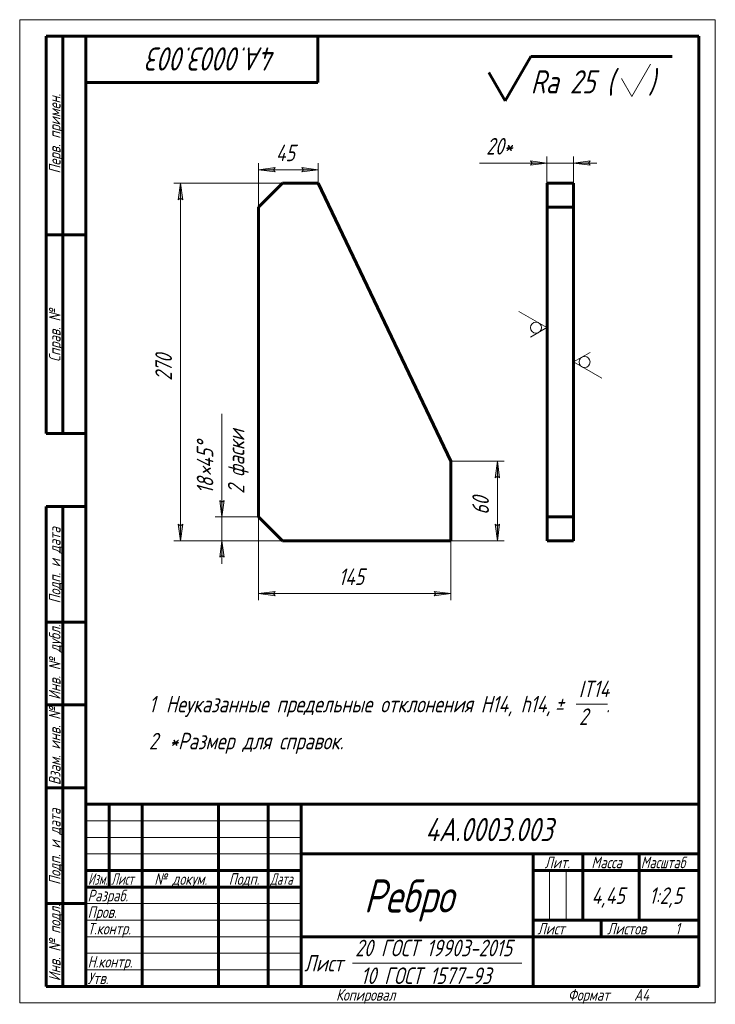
# Model space of a CAD drawing. Header units: millimetres. Extents: x 0 to 210, y 0 to 297.
import ezdxf

# ---------------------------------------------------------------- set-up
doc = ezdxf.new("R2010")
doc.units = ezdxf.units.MM
doc.linetypes.add('K5LT_BASIC', pattern=[0])
doc.linetypes.add('K5LT_THIN', pattern=[0])
doc.layers.add('Системный слой', color=7, linetype='Continuous')
doc.layers.add('Системный слой (1)', color=7, linetype='Continuous', true_color=0x6c6c6c)
doc.styles.add('KDIMTEXTSTYLE', font='GOST_AU.SHX', dxfattribs={"width": 0.96, "oblique": 15, "height": 5})
doc.styles.add('KTEXTSTYLE', font='GOST_AU.SHX', dxfattribs={"width": 0.96, "height": 5})
doc.dimstyles.new('KDIMSTYLE (0.40)', dxfattribs={"dimtxt": 5, "dimasz": 1, "dimexe": 2, "dimexo": 0, "dimgap": 1, "dimtad": 1, "dimlfac": 2.5, "dimtxsty": 'KDIMTEXTSTYLE', "dimsah": 1, "dimcen": 0, "dimdle": 1, "dimadec": 0, "dimazin": 0, "dimtfac": 0.667, "dimtmove": 0, "dimatfit": 3, "dimfxl": 1, "dimtvp": 1, "dimtolj": 1, "dimtzin": 0, "dimarcsym": 0})

# ---------------------------------------------------------------- blocks, each defined once
blk = doc.blocks.new('D0')
at = {"layer": 'Системный слой (1)'}
for points in [[(77.14, 122.98), (76.64, 123.64), (77.14, 124.3), (72.14, 123.64)], [(130.14, 123.64), (125.14, 124.3), (125.64, 123.64), (125.14, 122.98)]]:
    blk.add_hatch(color=7, dxfattribs=at).paths.add_polyline_path(points)
at = {"layer": 'Системный слой (1)', "color": 7, "linetype": 'K5LT_THIN', "lineweight": 18}
for p, q in [((72.14, 146.81), (72.14, 121.64)), ((130.14, 139.61), (130.14, 121.64)), ((72.14, 123.64), (77.14, 124.3)), ((77.14, 122.98), (72.14, 123.64)), ((77.14, 124.3), (76.64, 123.64)), ((76.64, 123.64), (77.14, 122.98)), ((125.64, 123.64), (125.14, 124.3)), ((125.14, 124.3), (130.14, 123.64)), ((130.14, 123.64), (125.14, 122.98)), ((125.14, 122.98), (125.64, 123.64))]:
    blk.add_line(p, q, dxfattribs=at)
blk.add_wipeout([(96.26, 124.64), (96.26, 132.02), (105.62, 132.02), (105.62, 124.64)]).dxf.layer = 'Системный слой (1)'
blk.add_line((130.14, 123.64), (72.14, 123.64), dxfattribs=at)
at = {"layer": 'Системный слой (1)', "color": 7, "insert": (96.26, 131.23), "char_height": 5, "attachment_point": 1, "style": 'KTEXTSTYLE'}
blk.add_mtext('\\H5.0;\\W1.000;\\Q15;\\Q15;\\W0.965;145', dxfattribs=at)
blk = doc.blocks.new('KDIMARROW_01')
at = {"layer": 'Системный слой'}
blk.add_hatch(color=0, dxfattribs=at).paths.add_polyline_path([(-5, -0.66), (0, 0), (-5, 0.66), (-4.5, 0)])
at = {"layer": 'Системный слой', "color": 0, "linetype": 'K5LT_THIN', "lineweight": 18}
for p, q in [((-4.5, 0), (-5, 0.66)), ((-5, 0.66), (0, 0)), ((0, 0), (-5, -0.66)), ((-5, -0.66), (-4.5, 0)), ((0, 0), (-1, 0))]:
    blk.add_line(p, q, dxfattribs=at)
blk = doc.blocks.new('D1')
at = {"layer": 'Системный слой (1)'}
for points in [[(49.21, 242.61), (48.55, 247.61), (47.89, 242.61), (48.55, 243.11)], [(48.55, 139.61), (49.21, 144.61), (48.55, 144.11), (47.89, 144.61)]]:
    blk.add_hatch(color=7, dxfattribs=at).paths.add_polyline_path(points)
at = {"layer": 'Системный слой (1)', "color": 7, "linetype": 'K5LT_THIN', "lineweight": 18}
for p, q in [((79.34, 247.61), (46.55, 247.61)), ((47.89, 242.61), (48.55, 247.61)), ((48.55, 247.61), (49.21, 242.61)), ((48.55, 243.11), (47.89, 242.61)), ((49.21, 242.61), (48.55, 243.11)), ((48.55, 139.61), (47.89, 144.61)), ((47.89, 144.61), (48.55, 144.11)), ((48.55, 144.11), (49.21, 144.61)), ((49.21, 144.61), (48.55, 139.61)), ((79.34, 139.61), (46.55, 139.61))]:
    blk.add_line(p, q, dxfattribs=at)
blk.add_wipeout([(47.55, 187.94), (40.17, 187.94), (40.17, 198.83), (47.55, 198.83)]).dxf.layer = 'Системный слой (1)'
blk.add_line((48.55, 139.61), (48.55, 247.61), dxfattribs=at)
at = {"layer": 'Системный слой (1)', "color": 7, "insert": (40.96, 187.94), "char_height": 5, "attachment_point": 1, "rotation": 90, "style": 'KTEXTSTYLE'}
blk.add_mtext('\\H5.0;\\W1.000;\\Q15;\\Q15;\\W0.965;270', dxfattribs=at)
blk = doc.blocks.new('D2')
at = {"layer": 'Системный слой (1)'}
for points in [[(61.05, 146.81), (61.71, 151.81), (61.05, 151.31), (60.39, 151.81)], [(61.71, 134.61), (61.05, 139.61), (60.39, 134.61), (61.05, 135.11)]]:
    blk.add_hatch(color=7, dxfattribs=at).paths.add_polyline_path(points)
at = {"layer": 'Системный слой (1)', "color": 7, "linetype": 'K5LT_THIN', "lineweight": 18}
for p, q in [((61.05, 151.31), (60.39, 151.81)), ((60.39, 151.81), (61.05, 146.81)), ((61.05, 146.81), (61.71, 151.81)), ((61.71, 151.81), (61.05, 151.31)), ((61.05, 146.81), (61.05, 151.81)), ((72.14, 146.81), (59.05, 146.81)), ((61.05, 139.61), (61.05, 146.81)), ((79.34, 139.61), (59.05, 139.61)), ((61.05, 139.61), (60.39, 134.61)), ((61.71, 134.61), (61.05, 139.61)), ((61.05, 139.61), (61.05, 132.61)), ((60.39, 134.61), (61.05, 135.11)), ((61.05, 135.11), (61.71, 134.61))]:
    blk.add_line(p, q, dxfattribs=at)
blk.add_wipeout([(69.43, 153.78), (52.67, 153.78), (52.67, 175.09), (69.43, 175.09)]).dxf.layer = 'Системный слой (1)'
for p, q in [((61.05, 151.78), (61.05, 177.97)), ((61.05, 146.81), (61.05, 153.81))]:
    blk.add_line(p, q, dxfattribs=at)
at = {"layer": 'Системный слой (1)', "color": 7, "char_height": 5, "attachment_point": 1, "rotation": 90, "style": 'KTEXTSTYLE'}
for s, insert in [('\\H5.0;\\W1.000;\\Q15;\\Q15;\\W0.965;2 фаски', (62.84, 153.78)), ('\\H5.0;\\W1.000;\\Q15;\\Q15;\\W0.965;°', (53.46, 167.41)), ('\\H5.0;\\W1.000;\\Q15;\\Q15;\\W0.965;45', (53.46, 161.59)), ('\\H5.0;\\W1.000;\\Q15;\\Q15;\\W0.965;×', (53.46, 159.07)), ('\\H5.0;\\W1.000;\\Q15;\\Q15;\\W0.965;18', (53.46, 153.78))]:
    blk.add_mtext(s, dxfattribs=dict(at, insert=insert))
blk = doc.blocks.new('D3')
at = {"layer": 'Системный слой (1)'}
for points in [[(144.9, 158.61), (144.24, 163.61), (143.58, 158.61), (144.24, 159.11)], [(144.24, 139.61), (144.9, 144.61), (144.24, 144.11), (143.58, 144.61)]]:
    blk.add_hatch(color=7, dxfattribs=at).paths.add_polyline_path(points)
at = {"layer": 'Системный слой (1)', "color": 7, "linetype": 'K5LT_THIN', "lineweight": 18}
for p, q in [((130.14, 163.61), (146.24, 163.61)), ((143.58, 158.61), (144.24, 163.61)), ((144.24, 163.61), (144.9, 158.61)), ((144.24, 159.11), (143.58, 158.61)), ((144.9, 158.61), (144.24, 159.11)), ((144.24, 139.61), (143.58, 144.61)), ((143.58, 144.61), (144.24, 144.11)), ((144.24, 144.11), (144.9, 144.61)), ((144.9, 144.61), (144.24, 139.61)), ((130.14, 139.61), (146.24, 139.61))]:
    blk.add_line(p, q, dxfattribs=at)
blk.add_wipeout([(143.24, 147.46), (135.86, 147.46), (135.86, 155.43), (143.24, 155.43)]).dxf.layer = 'Системный слой (1)'
blk.add_line((144.24, 139.61), (144.24, 163.61), dxfattribs=at)
at = {"layer": 'Системный слой (1)', "color": 7, "insert": (136.65, 147.46), "char_height": 5, "attachment_point": 1, "rotation": 90, "style": 'KTEXTSTYLE'}
blk.add_mtext('\\H5.0;\\W1.000;\\Q15;\\Q15;\\W0.965;60', dxfattribs=at)
blk = doc.blocks.new('D4')
at = {"layer": 'Системный слой (1)', "color": 7, "linetype": 'K5LT_THIN', "lineweight": 18}
for p, q in [((72.14, 240.41), (72.14, 253.67)), ((90.14, 247.61), (90.14, 253.67))]:
    blk.add_line(p, q, dxfattribs=at)
blk.add_wipeout([(77.32, 252.67), (77.32, 260.05), (84.65, 260.05), (84.65, 252.67)]).dxf.layer = 'Системный слой (1)'
at = {"layer": 'Системный слой (1)'}
for points in [[(76.64, 251.67), (77.14, 252.33), (72.14, 251.67), (77.14, 251.01)], [(90.14, 251.67), (85.14, 252.33), (85.64, 251.67), (85.14, 251.01)]]:
    blk.add_hatch(color=7, dxfattribs=at).paths.add_polyline_path(points)
at = {"layer": 'Системный слой (1)', "color": 7, "linetype": 'K5LT_THIN', "lineweight": 18}
for p, q in [((72.14, 251.67), (77.14, 252.33)), ((77.14, 251.01), (72.14, 251.67)), ((72.14, 251.67), (90.14, 251.67)), ((77.14, 252.33), (76.64, 251.67)), ((76.64, 251.67), (77.14, 251.01)), ((85.64, 251.67), (85.14, 252.33)), ((85.14, 252.33), (90.14, 251.67)), ((90.14, 251.67), (85.14, 251.01)), ((85.14, 251.01), (85.64, 251.67))]:
    blk.add_line(p, q, dxfattribs=at)
at = {"layer": 'Системный слой (1)', "color": 7, "insert": (77.32, 259.26), "char_height": 5, "attachment_point": 1, "style": 'KTEXTSTYLE'}
blk.add_mtext('\\H5.0;\\W1.000;\\Q15;\\Q15;\\W0.965;45', dxfattribs=at)
blk = doc.blocks.new('D5')
at = {"layer": 'Системный слой (1)'}
for points in [[(154.19, 253.01), (159.19, 253.67), (154.19, 254.33), (154.69, 253.67)], [(171.69, 253.67), (172.19, 254.33), (167.19, 253.67), (172.19, 253.01)]]:
    blk.add_hatch(color=7, dxfattribs=at).paths.add_polyline_path(points)
at = {"layer": 'Системный слой (1)', "color": 7, "linetype": 'K5LT_THIN', "lineweight": 18}
for p, q in [((159.19, 253.67), (154.19, 254.33)), ((154.19, 254.33), (154.69, 253.67)), ((154.69, 253.67), (154.19, 253.01)), ((154.19, 253.01), (159.19, 253.67)), ((159.19, 253.67), (154.19, 253.67)), ((159.19, 247.61), (159.19, 255.67)), ((167.19, 253.67), (159.19, 253.67)), ((167.19, 247.61), (167.19, 255.67)), ((172.19, 254.33), (167.19, 253.67)), ((167.19, 253.67), (172.19, 253.01)), ((167.19, 253.67), (174.19, 253.67)), ((171.69, 253.67), (172.19, 254.33)), ((172.19, 253.01), (171.69, 253.67))]:
    blk.add_line(p, q, dxfattribs=at)
blk.add_wipeout([(140.81, 254.67), (140.81, 262.05), (151.7, 262.05), (151.7, 254.67)]).dxf.layer = 'Системный слой (1)'
for p, q in [((154.15, 253.67), (138.81, 253.67)), ((159.19, 253.67), (152.19, 253.67))]:
    blk.add_line(p, q, dxfattribs=at)
at = {"layer": 'Системный слой (1)', "color": 7, "insert": (140.81, 261.26), "char_height": 5, "attachment_point": 1, "style": 'KTEXTSTYLE'}
blk.add_mtext('\\H5.0;\\W1.000;\\Q15;\\Q15;\\W0.965;20*', dxfattribs=at)
blk = doc.blocks.new('U0')
at = {"layer": 'Системный слой (1)', "color": 7, "linetype": 'K5LT_THIN', "lineweight": 18}
for p, q in [((159.19, 203.98), (150.69, 208.89)), ((154.19, 201.09), (159.19, 203.98))]:
    blk.add_line(p, q, dxfattribs=at)
blk.add_arc((155.86, 203.98), 1.67, 0, 360, dxfattribs=at)
blk = doc.blocks.new('U1')
at = {"layer": 'Системный слой (1)', "color": 7, "linetype": 'K5LT_THIN', "lineweight": 18}
for p, q in [((172.19, 196.5), (167.19, 193.61)), ((167.19, 193.61), (175.7, 188.7))]:
    blk.add_line(p, q, dxfattribs=at)
blk.add_arc((170.53, 193.61), 1.67, 0, 360, dxfattribs=at)
blk = doc.blocks.new('U2')
at = {"color": 7, "linetype": 'K5LT_THIN', "lineweight": 18}
for p, q in [((0, 0), (0, 297)), ((0, 297), (210, 297)), ((210, 297), (210, 0)), ((20, 55), (85, 55)), ((20, 50), (85, 50)), ((20, 45), (85, 45)), ((159.96, 25), (159.96, 40)), ((164.98, 25), (164.98, 40)), ((20, 30), (85, 30)), ((20, 25), (85, 25)), ((20, 20), (85, 20)), ((20, 15), (85, 15)), ((100.5, 12), (151.56, 12)), ((20, 10), (85, 10)), ((210, 0), (0, 0))]:
    blk.add_line(p, q, dxfattribs=at)
at = {"color": 150, "linetype": 'K5LT_BASIC', "lineweight": 60, "true_color": 0x0080ff}
for p, q in [((8, 172), (8, 292)), ((20, 292), (8, 292)), ((13, 172), (13, 292)), ((20, 5), (20, 292)), ((20, 292), (205, 292)), ((90, 292), (90, 278)), ((205, 292), (205, 5)), ((90, 278), (20, 278)), ((20, 232), (8, 232)), ((20, 172), (8, 172)), ((8, 5), (8, 150)), ((20, 150), (8, 150)), ((13, 5), (13, 150)), ((20, 115), (8, 115)), ((20, 90), (8, 90)), ((20, 65), (8, 65)), ((20, 60), (205, 60)), ((20, 5), (20, 60)), ((27, 35), (27, 60)), ((37, 5), (37, 60)), ((60, 5), (60, 60)), ((75, 5), (75, 60)), ((85, 5), (85, 60)), ((85, 45), (205, 45)), ((155, 5), (155, 45)), ((170, 25), (170, 45)), ((187, 25), (187, 45)), ((20, 40), (85, 40)), ((155, 40), (170, 40)), ((170, 40), (205, 40)), ((20, 35), (85, 35)), ((20, 30), (8, 30)), ((155, 25), (205, 25)), ((175.57, 20), (175.57, 25)), ((85, 20), (155, 20)), ((155, 20), (205, 20)), ((20, 5), (8, 5)), ((205, 5), (20, 5))]:
    blk.add_line(p, q, dxfattribs=at)
at = {"color": 7, "attachment_point": 1, "style": 'KTEXTSTYLE'}
for s, insert, char_height, rotation in [('\\H5.0;\\W1.000;\\Q15;\\Q15;\\W0.965;\\H7.00;4А.0003.003', (77.57, 281.64), 7, 180), ('\\H5.0;\\W1.000;\\Q15;\\Q15;\\W0.965;\\H3.50;Перв. примен.', (8.82, 250.52), 3.5, 90), ('\\H5.0;\\W1.000;\\Q15;\\Q15;\\W0.965;\\H3.50;Справ. №', (8.82, 193.63), 3.5, 90), ('\\H5.0;\\W1.000;\\Q15;\\Q15;\\W0.965;\\H3.50;Подп. и дата', (8.82, 120.66), 3.5, 90), ('\\H5.0;\\W1.000;\\Q15;\\Q15;\\W0.965;\\H3.50;Инв. № дубл.', (8.82, 91.57), 3.5, 90), ('\\H5.0;\\W1.000;\\Q15;\\Q15;\\W0.965;\\H3.50;Взам. инв. №', (8.82, 65.8), 3.5, 90), ('\\H5.0;\\W1.000;\\Q15;\\Q15;\\W0.965;\\H3.50;Подп. и дата', (8.82, 35.66), 3.5, 90), ('\\H5.0;\\W1.000;\\Q15;\\Q15;\\W0.965;\\H3.50;Инв. № подл.', (8.82, 6.57), 3.5, 90)]:
    blk.add_mtext(s, dxfattribs=dict(at, insert=insert, char_height=char_height, rotation=rotation))
for s, insert, char_height in [('\\H5.0;\\W1.000;\\Q15;\\Q15;\\W0.965;\\H7.00;4А.0003.003', (122.43, 55.86), 7), ('\\H5.0;\\W1.000;\\Q15;\\Q15;\\W0.965;\\H3.50;Лит.', (158.47, 44.18), 3.5), ('\\H5.0;\\W1.000;\\Q15;\\Q15;\\W0.965;\\H3.50;Масса', (172.58, 44.18), 3.5), ('\\H5.0;\\W1.000;\\Q15;\\Q15;\\W0.930;\\H3.50;Масштаб', (187.52, 44.18), 3.5), ('\\H5.0;\\W1.000;\\Q15;\\Q15;\\W0.784;\\H3.50;Изм.', (20.62, 39.18), 3.5), ('\\H5.0;\\W1.000;\\Q15;\\Q15;\\W0.799;\\H3.50;Лист', (27.61, 39.18), 3.5), ('\\H5.0;\\W1.000;\\Q15;\\Q15;\\W0.965;\\H3.50;№ докум.', (40.63, 39.18), 3.5), ('\\H5.0;\\W1.000;\\Q15;\\Q15;\\W0.965;\\H3.50;Подп.', (63.1, 39.18), 3.5), ('\\H5.0;\\W1.000;\\Q15;\\Q15;\\W0.799;\\H3.50;Дата', (75.61, 39.18), 3.5), ('\\H5.0;\\W1.000;\\Q15;\\Q15;\\W0.965;\\H10.00;Ребро', (103.89, 37.29), 10), ('\\H5.0;\\W1.000;\\Q15;\\Q15;\\W0.965;\\H3.50;Разраб.', (20.5, 34.18), 3.5), ('\\H5.0;\\W1.000;\\Q15;\\Q15;\\W0.965;4,45', (172.63, 34.9), 5), ('\\H5.0;\\W1.000;\\Q15;\\Q15;\\W0.965;{\\c16711680;1:2,5}', (190, 34.9), 5), ('\\H5.0;\\W1.000;\\Q15;\\Q15;\\W0.965;\\H3.50;Пров.', (20.5, 29.18), 3.5), ('\\H5.0;\\W1.000;\\Q15;\\Q15;\\W0.965;\\H3.50;Т.контр.', (20.5, 24.18), 3.5), ('\\H5.0;\\W1.000;\\Q15;\\Q15;\\W0.965;\\H3.50;Лист', (156.32, 24.18), 3.5), ('\\H5.0;\\W1.000;\\Q15;\\Q15;\\W0.965;\\H3.50;Листов', (177.36, 24.18), 3.5), ('\\H5.0;\\W1.000;\\Q15;\\Q15;\\W0.965;\\H3.50;1', (197.91, 24.18), 3.5), ('\\H5.0;\\W1.000;\\Q15;\\Q15;\\W0.965;20 ГОСТ 19903-2015', (101.26, 19.09), 5), ('\\H5.0;\\W1.000;\\Q15;\\Q15;\\W0.965;\\H3.50;Н.контр.', (20.5, 14.18), 3.5), ('\\H5.0;\\W1.000;\\Q15;\\Q15;\\W0.965;Лист', (85.86, 14.5), 5), ('\\H5.0;\\W1.000;\\Q15;\\Q15;\\W0.965;\\H3.50;Утв.', (20.5, 9.18), 3.5), ('\\H5.0;\\W1.000;\\Q15;\\Q15;\\W0.965;10 ГОСТ 1577-93', (102.97, 10.71), 5), ('\\H5.0;\\W1.000;\\Q15;\\Q15;\\W0.965;\\H3.50;Копировал', (95.5, 4.18), 3.5), ('\\H5.0;\\W1.000;\\Q15;\\Q15;\\W0.965;\\H3.50;Формат', (165.5, 4.18), 3.5), ('\\H5.0;\\W1.000;\\Q15;\\Q15;\\W0.965;\\H3.50;A4', (185.5, 4.18), 3.5)]:
    blk.add_mtext(s, dxfattribs=dict(at, insert=insert, char_height=char_height))
blk = doc.blocks.new('U3')
at = {"color": 7, "linetype": 'K5LT_THIN', "lineweight": 18}
blk.add_line((168.03, 90.26), (177.42, 90.26), dxfattribs=at)
at = {"color": 7, "char_height": 5, "attachment_point": 1, "style": 'KTEXTSTYLE'}
for s, insert in [('\\H5.0;\\W1.000;\\Q15;\\Q15;\\W0.965;IT14', (168.79, 97.35)), ('\\H5.0;\\W1.000;\\Q15;\\Q15;\\W0.965;1', (39, 92.76)), ('\\H5.0;\\W1.000;\\Q15;\\Q15;\\W0.965;Неуказанные предельные отклонения H14, h14, ', (44.12, 92.76)), ('\\H5.0;\\W1.000;\\Q15;\\Q15;\\W0.965;±', (161.59, 92.76)), ('\\H5.0;\\W1.000;\\Q15;\\Q15;\\W0.965; ', (164.5, 92.76)), ('\\H5.0;\\W1.000;\\Q15;\\Q15;\\W0.965;2', (168.85, 88.97)), ('\\H5.0;\\W1.000;\\Q15;\\Q15;\\W0.965;.', (177.01, 92.76)), ('\\H5.0;\\W1.000;\\Q15;\\Q15;\\W0.965;2', (39, 81.59)), ('\\H5.0;\\W1.000;\\Q15;\\Q15;\\W0.965;*Размер для справок.', (45.17, 81.59))]:
    blk.add_mtext(s, dxfattribs=dict(at, insert=insert))
blk = doc.blocks.new('U4')
at = {"color": 150, "linetype": 'K5LT_BASIC', "lineweight": 60, "true_color": 0x0080ff}
for p, q in [((146.55, 272.51), (154.28, 285.91)), ((154.28, 285.91), (197, 285.91)), ((141.64, 281.01), (146.55, 272.51))]:
    blk.add_line(p, q, dxfattribs=at)
at = {"color": 7, "linetype": 'K5LT_THIN', "lineweight": 18}
for p, q in [((184.77, 273.77), (190.45, 283.57)), ((181.67, 279.21), (184.77, 273.77))]:
    blk.add_line(p, q, dxfattribs=at)
at = {"color": 7, "char_height": 7, "attachment_point": 1, "style": 'KTEXTSTYLE'}
for s, insert in [('\\H5.0;\\W1.000;\\Q15;\\Q15;\\W0.965;\\H7.00;Ra 25 (', (154.28, 281.73)), ('\\H5.0;\\W1.000;\\Q15;\\Q15;\\W0.965;\\H7.00;)', (189.75, 281.73))]:
    blk.add_mtext(s, dxfattribs=dict(at, insert=insert))

msp = doc.modelspace()

# ---------------------------------------------------------------- linework, layer by layer
at = {"layer": 'Системный слой (1)', "color": 150, "linetype": 'K5LT_BASIC', "lineweight": 60, "true_color": 0x0080ff}
for p, q in [((79.3359, 247.6124), (72.1359, 240.4124)), ((90.1359, 247.6124), (79.3359, 247.6124)), ((130.1359, 163.6124), (90.1359, 247.6124)), ((159.1942, 247.6124), (159.1942, 240.4124)), ((167.1942, 247.6124), (159.1942, 247.6124)), ((167.1942, 247.6124), (167.1942, 240.4124)), ((72.1359, 240.4124), (72.1359, 146.8124)), ((159.1942, 240.4124), (159.1942, 146.8124)), ((167.1942, 240.4124), (159.1942, 240.4124)), ((167.1942, 240.4124), (167.1942, 146.8124)), ((130.1359, 139.6124), (130.1359, 163.6124)), ((72.1359, 146.8124), (79.3359, 139.6124)), ((159.1942, 146.8124), (159.1942, 139.6124)), ((167.1942, 146.8124), (159.1942, 146.8124)), ((167.1942, 146.8124), (167.1942, 139.6124)), ((79.3359, 139.6124), (130.1359, 139.6124)), ((167.1942, 139.6124), (159.1942, 139.6124))]:
    msp.add_line(p, q, dxfattribs=at)

# ---------------------------------------------------------------- block references
for name in ['U4', 'U3']:
    msp.add_blockref(name, (0, 0))
at = {"layer": 'Системный слой (1)'}
for name in ['U0', 'U1']:
    msp.add_blockref(name, (0, 0), dxfattribs=at)

# ---------------------------------------------------------------- next in the draw order: dimensions: what is measured, and where the dimension line sits
at = {"layer": 'Системный слой (1)', "color": 7}
dim = msp.add_linear_dim(base=(167.1942, 253.6677), p1=(159.1942, 247.6124), p2=(167.1942, 247.6124), angle=180, dimstyle='KDIMSTYLE (0.40)', override={"dimexo": 0, "dimtoh": 1, "dimpost": '\\H5.0;\\W0.965;\\Q15;<>\\H5.0;\\W0.965;\\Q15;\\Q15;*', "dimblk1": 'KDIMARROW_01', "dimblk2": 'KDIMARROW_01', "dimse1": 0, "dimse2": 0, "dimclrt": 7, "dimtol": 1, "dimtp": 0, "dimtm": 0, "dimtdec": 5, "dimtmove": 1, "dimtolj": 1}, dxfattribs=at)
dim.commit()
dim.dimension.update_dxf_attribs({"geometry": 'D5', "text_midpoint": (146.4817, 253.6677), "dimtype": 160})
dim = msp.add_linear_dim(base=(130.1359, 123.6383), p1=(72.1359, 146.8124), p2=(130.1359, 139.6124), dimstyle='KDIMSTYLE (0.40)', override={"dimexo": 0, "dimpost": '\\H5.0;\\W0.965;\\Q15;<>', "dimblk1": 'KDIMARROW_01', "dimblk2": 'KDIMARROW_01', "dimse1": 0, "dimse2": 0, "dimclrt": 7, "dimtol": 1, "dimtp": 0, "dimtm": 0, "dimtdec": 5, "dimtolj": 1}, dxfattribs=at)
dim.commit()
dim.dimension.update_dxf_attribs({"geometry": 'D0', "text_midpoint": (101.1359, 123.6383), "dimtype": 160})

# ---------------------------------------------------------------- next in the draw order: dimensions: what is measured, and where the dimension line sits
for base, p1, p2, picture, middle in [((48.5506, 139.6124), (79.3359, 247.6124), (79.3359, 139.6124), 'D1', (48.5506, 193.6124)), ((144.2381, 139.6124), (130.1359, 163.6124), (130.1359, 139.6124), 'D3', (144.2381, 151.6124))]:
    dim = msp.add_linear_dim(base=base, p1=p1, p2=p2, angle=90, dimstyle='KDIMSTYLE (0.40)', override={"dimexo": 0, "dimpost": '\\H5.0;\\W0.965;\\Q15;<>', "dimblk1": 'KDIMARROW_01', "dimblk2": 'KDIMARROW_01', "dimse1": 0, "dimse2": 0, "dimclrt": 7, "dimtol": 1, "dimtp": 0, "dimtm": 0, "dimtdec": 5, "dimtolj": 1}, dxfattribs=at)
    dim.commit()
    dim.dimension.update_dxf_attribs({"geometry": picture, "text_midpoint": middle, "dimtype": 160})

# ---------------------------------------------------------------- next in the draw order: dimensions: what is measured, and where the dimension line sits
dim = msp.add_linear_dim(base=(72.1359, 251.6677), p1=(90.1359, 247.6124), p2=(72.1359, 240.4124), dimstyle='KDIMSTYLE (0.40)', override={"dimexo": 0, "dimpost": '\\H5.0;\\W0.965;\\Q15;<>', "dimblk1": 'KDIMARROW_01', "dimblk2": 'KDIMARROW_01', "dimse1": 0, "dimse2": 0, "dimclrt": 7, "dimtol": 1, "dimtp": 0, "dimtm": 0, "dimtdec": 5, "dimtolj": 1}, dxfattribs=at)
dim.commit()
dim.dimension.update_dxf_attribs({"geometry": 'D4', "text_midpoint": (81.1359, 251.6677), "dimtype": 160})
dim = msp.add_linear_dim(base=(61.0486, 139.6124), p1=(72.1359, 146.8124), p2=(79.3359, 139.6124), angle=90, dimstyle='KDIMSTYLE (0.40)', override={"dimexo": 0, "dimtoh": 1, "dimpost": '\\H5.0;\\W0.965;\\Q15;<>\\H5.0;\\W0.965;\\Q15;\\Q15;\\Q15;×\\Q15;°\\X\\H5.0;\\W0.965;\\Q15;\\Q15;2 фаски', "dimblk1": 'KDIMARROW_01', "dimblk2": 'KDIMARROW_01', "dimse1": 0, "dimse2": 0, "dimclrt": 7, "dimtol": 1, "dimtp": 0, "dimtm": 0, "dimtdec": 5, "dimtmove": 1, "dimtolj": 1}, dxfattribs=at)
dim.commit()
dim.dimension.update_dxf_attribs({"geometry": 'D2', "text_midpoint": (61.0486, 164.8769)})

# ---------------------------------------------------------------- next in the draw order: block references
msp.add_blockref('U2', (0, 0))

doc.saveas('drawing.dxf')
